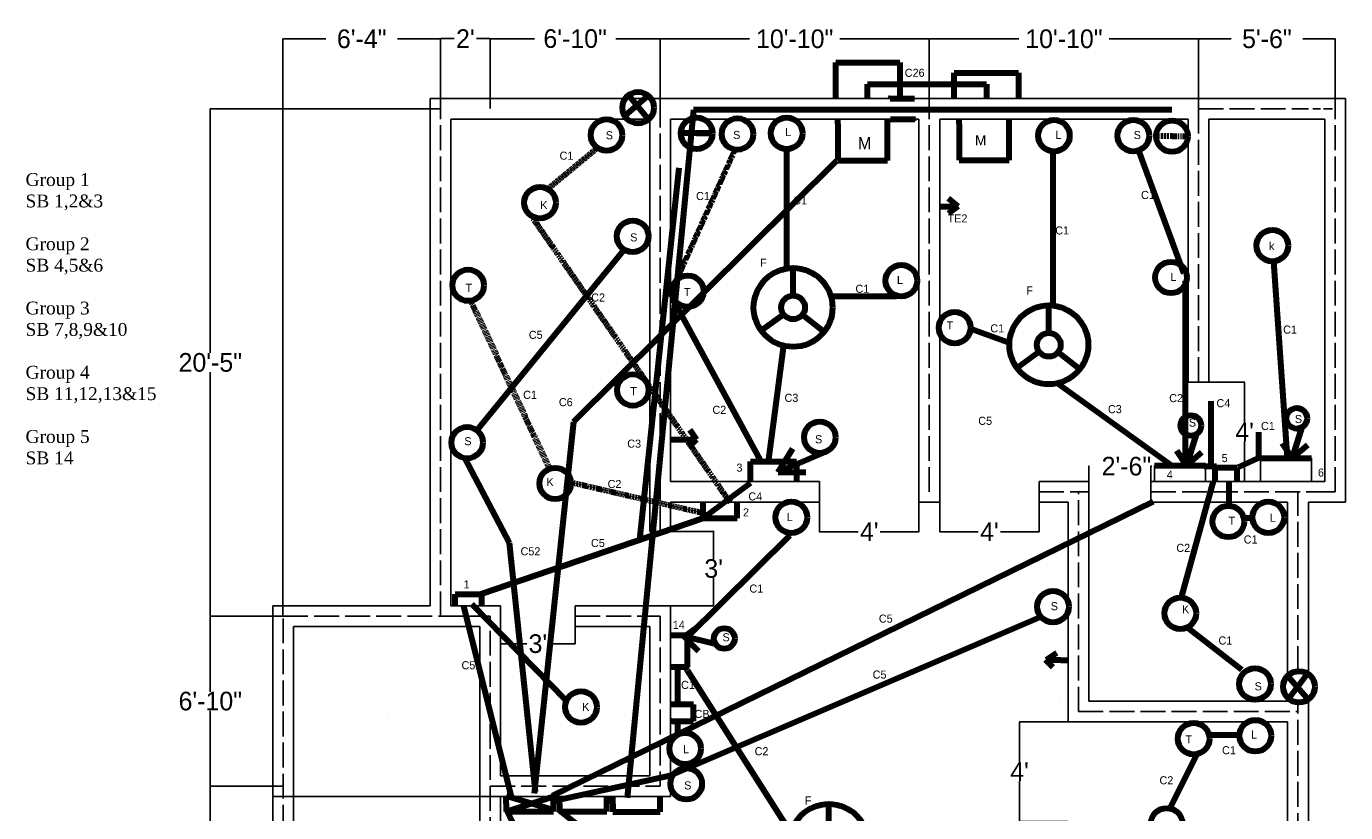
# Model space of a CAD drawing. Header units: inches. Extents: x -160 to 883, y -66 to 818.
# Tile 2 of 2: x -160 to 477, y 388 to 768. Entities that reach past the tile are written whole.
import ezdxf

# ---------------------------------------------------------------- set-up
doc = ezdxf.new("R2010")
doc.units = ezdxf.units.IN
doc.header["$MEASUREMENT"] = 0
for name, pattern in [('ACAD_ISO02W100', [15, 12, -3]), ('ACAD_ISO03W100', [30, 12, -18]), ('DASHED', [0.75, 0.5, -0.25]), ('DASHED2', [0.375, 0.25, -0.125]), ('DASHEDX2', [1.5, 1, -0.5]), ('PHANTOMX2', [5, 2.5, -0.5, 0.5, -0.5, 0.5, -0.5])]:
    doc.linetypes.add(name, pattern=pattern)
doc.dimstyles.get("Standard").update_dxf_attribs({"dimtxt": 9, "dimasz": 0.18, "dimexe": 0.18, "dimexo": 0.0625, "dimgap": 0.09, "dimtad": 0, "dimtih": 1, "dimtoh": 1, "dimdec": 0, "dimzin": 0, "dimdsep": 46, "dimlunit": 3, "dimtxsty": 'Standard', "dimcen": 0.09, "dimaunit": 1, "dimadec": 0, "dimazin": 0, "dimtfac": 1, "dimtdec": 0, "dimtofl": 0, "dimtmove": 0, "dimatfit": 3, "dimfxl": 1, "dimtolj": 1, "dimtzin": 0, "dimarcsym": 0})

# ---------------------------------------------------------------- blocks, each defined once
blk = doc.blocks.new('*D2')
at = {"color": 0, "lineweight": -2}
for p, q in [((-36.21, 401.09), (-71.47, 401.09)), ((-71.29, 400.91), (-71.29, 347.68)), ((-71.29, 285.27), (-71.29, 338.5)), ((-36.21, 285.09), (-71.47, 285.09))]:
    blk.add_line(p, q, dxfattribs=at)
at = {"color": 0}
for points in [[(-71.32, 400.91), (-71.26, 400.91), (-71.29, 401.09)], [(-71.32, 285.27), (-71.26, 285.27), (-71.29, 285.09)]]:
    blk.add_solid(points, dxfattribs=at)
at = {"layer": 'Defpoints', "color": 0}
for p in [(-71.29, 401.09), (-36.14, 401.09), (-36.14, 285.09)]:
    blk.add_point(p, dxfattribs=at)
at = {"color": 0, "insert": (-71.29, 343.09), "char_height": 9, "attachment_point": 5}
blk.add_mtext('\\A1;9\'-8"', dxfattribs=at)
blk = doc.blocks.new('*D3')
at = {"color": 0, "lineweight": -2}
for p, q in [((-36.21, 483.09), (-71.47, 483.09)), ((-71.29, 482.91), (-71.29, 446.68)), ((-71.29, 401.27), (-71.29, 437.5)), ((-36.21, 401.09), (-71.47, 401.09))]:
    blk.add_line(p, q, dxfattribs=at)
at = {"color": 0}
for points in [[(-71.32, 482.91), (-71.26, 482.91), (-71.29, 483.09)], [(-71.32, 401.27), (-71.26, 401.27), (-71.29, 401.09)]]:
    blk.add_solid(points, dxfattribs=at)
at = {"layer": 'Defpoints', "color": 0}
for p in [(-71.29, 483.09), (-36.14, 483.09), (-36.14, 401.09)]:
    blk.add_point(p, dxfattribs=at)
at = {"color": 0, "insert": (-71.29, 442.09), "char_height": 9, "attachment_point": 5}
blk.add_mtext('\\A1;6\'-10"', dxfattribs=at)
blk = doc.blocks.new('*D4')
at = {"color": 0, "lineweight": -2}
for p, q in [((39.79, 728.09), (-71.47, 728.09)), ((-71.29, 727.91), (-71.29, 610.18)), ((-71.29, 483.27), (-71.29, 601)), ((-36.21, 483.09), (-71.47, 483.09))]:
    blk.add_line(p, q, dxfattribs=at)
at = {"color": 0}
for points in [[(-71.32, 727.91), (-71.26, 727.91), (-71.29, 728.09)], [(-71.32, 483.27), (-71.26, 483.27), (-71.29, 483.09)]]:
    blk.add_solid(points, dxfattribs=at)
at = {"layer": 'Defpoints', "color": 0}
for p in [(-71.29, 728.09), (39.86, 728.09), (-36.14, 483.09)]:
    blk.add_point(p, dxfattribs=at)
at = {"color": 0, "insert": (-71.29, 605.59), "char_height": 9, "attachment_point": 5}
blk.add_mtext('\\A1;20\'-5"', dxfattribs=at)
blk = doc.blocks.new('*D13')
at = {"color": 0, "lineweight": -2}
for p, q in [((342.79, 432.09), (319.23, 432.09)), ((319.41, 431.91), (319.41, 412.68)), ((319.41, 384.27), (319.41, 403.5)), ((342.79, 384.09), (319.23, 384.09))]:
    blk.add_line(p, q, dxfattribs=at)
at = {"color": 0}
for points in [[(319.38, 431.91), (319.44, 431.91), (319.41, 432.09)], [(319.38, 384.27), (319.44, 384.27), (319.41, 384.09)]]:
    blk.add_solid(points, dxfattribs=at)
at = {"layer": 'Defpoints', "color": 0}
for p in [(319.41, 432.09), (342.86, 432.09), (342.86, 384.09)]:
    blk.add_point(p, dxfattribs=at)
at = {"color": 0, "insert": (319.41, 408.09), "char_height": 9, "attachment_point": 5}
blk.add_mtext("\\A1;4'", dxfattribs=at)
blk = doc.blocks.new('*D14')
at = {"color": 0, "lineweight": -2}
for p, q in [((352.68, 555.5), (352.5, 555.5)), ((352.86, 548.15), (352.86, 555.68)), ((382.86, 548.15), (382.86, 555.68)), ((383.04, 555.5), (383.22, 555.5))]:
    blk.add_line(p, q, dxfattribs=at)
at = {"color": 0}
for points in [[(352.68, 555.53), (352.68, 555.47), (352.86, 555.5)], [(383.04, 555.53), (383.04, 555.47), (382.86, 555.5)]]:
    blk.add_solid(points, dxfattribs=at)
at = {"layer": 'Defpoints', "color": 0}
for p in [(352.86, 555.5), (352.86, 548.09), (382.86, 548.09)]:
    blk.add_point(p, dxfattribs=at)
at = {"color": 0, "insert": (371.03, 555.5), "char_height": 9, "attachment_point": 5}
blk.add_mtext('\\A1;2\'-6"', dxfattribs=at)
blk = doc.blocks.new('*D15')
at = {"color": 0, "lineweight": -2}
for p, q in [((410.92, 596.09), (428.26, 596.09)), ((428.08, 595.91), (428.08, 576.68)), ((428.08, 548.27), (428.08, 567.5)), ((410.92, 548.09), (428.26, 548.09))]:
    blk.add_line(p, q, dxfattribs=at)
at = {"color": 0}
for points in [[(428.05, 595.91), (428.11, 595.91), (428.08, 596.09)], [(428.05, 548.27), (428.11, 548.27), (428.08, 548.09)]]:
    blk.add_solid(points, dxfattribs=at)
at = {"layer": 'Defpoints', "color": 0}
for p in [(410.86, 596.09), (410.86, 548.09), (428.08, 548.09)]:
    blk.add_point(p, dxfattribs=at)
at = {"color": 0, "insert": (428.08, 572.09), "char_height": 9, "attachment_point": 5}
blk.add_mtext("\\A1;4'", dxfattribs=at)
blk = doc.blocks.new('*D16')
at = {"color": 0, "lineweight": -2}
for p, q in [((280.86, 538.03), (280.86, 523.72)), ((328.86, 538.03), (328.86, 523.72)), ((281.04, 523.9), (299.52, 523.9)), ((328.68, 523.9), (310.2, 523.9))]:
    blk.add_line(p, q, dxfattribs=at)
at = {"color": 0}
for points in [[(281.04, 523.93), (281.04, 523.87), (280.86, 523.9)], [(328.68, 523.93), (328.68, 523.87), (328.86, 523.9)]]:
    blk.add_solid(points, dxfattribs=at)
at = {"layer": 'Defpoints', "color": 0}
for p in [(280.86, 538.09), (328.86, 538.09), (328.86, 523.9)]:
    blk.add_point(p, dxfattribs=at)
at = {"color": 0, "insert": (304.86, 523.9), "char_height": 9, "attachment_point": 5}
blk.add_mtext("\\A1;4'", dxfattribs=at)
blk = doc.blocks.new('*D17')
at = {"color": 0, "lineweight": -2}
for p, q in [((222.86, 538.03), (222.86, 523.72)), ((270.86, 538.03), (270.86, 523.72)), ((223.04, 523.9), (241.52, 523.9)), ((270.68, 523.9), (252.2, 523.9))]:
    blk.add_line(p, q, dxfattribs=at)
at = {"color": 0}
for points in [[(223.04, 523.93), (223.04, 523.87), (222.86, 523.9)], [(270.68, 523.93), (270.68, 523.87), (270.86, 523.9)]]:
    blk.add_solid(points, dxfattribs=at)
at = {"layer": 'Defpoints', "color": 0}
for p in [(222.86, 538.09), (270.86, 538.09), (270.86, 523.9)]:
    blk.add_point(p, dxfattribs=at)
at = {"color": 0, "insert": (246.86, 523.9), "char_height": 9, "attachment_point": 5}
blk.add_mtext("\\A1;4'", dxfattribs=at)
blk = doc.blocks.new('*D18')
at = {"color": 0, "lineweight": -2}
for p, q in [((150.92, 524.09), (171.9, 524.09)), ((171.72, 523.91), (171.72, 510.68)), ((171.72, 488.27), (171.72, 501.5)), ((150.92, 488.09), (171.9, 488.09))]:
    blk.add_line(p, q, dxfattribs=at)
at = {"color": 0}
for points in [[(171.69, 523.91), (171.75, 523.91), (171.72, 524.09)], [(171.69, 488.27), (171.75, 488.27), (171.72, 488.09)]]:
    blk.add_solid(points, dxfattribs=at)
at = {"layer": 'Defpoints', "color": 0}
for p in [(150.86, 524.09), (171.72, 524.09), (150.86, 488.09)]:
    blk.add_point(p, dxfattribs=at)
at = {"color": 0, "insert": (171.72, 506.09), "char_height": 9, "attachment_point": 5}
blk.add_mtext("\\A1;3'", dxfattribs=at)
blk = doc.blocks.new('*D19')
at = {"color": 0, "lineweight": -2}
for p, q in [((68.86, 488.03), (68.86, 469.64)), ((104.86, 488.03), (104.86, 469.64)), ((69.04, 469.82), (81.52, 469.82)), ((104.68, 469.82), (92.2, 469.82))]:
    blk.add_line(p, q, dxfattribs=at)
at = {"color": 0}
for points in [[(69.04, 469.85), (69.04, 469.79), (68.86, 469.82)], [(104.68, 469.85), (104.68, 469.79), (104.86, 469.82)]]:
    blk.add_solid(points, dxfattribs=at)
at = {"layer": 'Defpoints', "color": 0}
for p in [(68.86, 488.09), (104.86, 488.09), (68.86, 469.82)]:
    blk.add_point(p, dxfattribs=at)
at = {"color": 0, "insert": (86.86, 469.82), "char_height": 9, "attachment_point": 5}
blk.add_mtext("\\A1;3'", dxfattribs=at)
blk = doc.blocks.new('*D21')
at = {"color": 0, "lineweight": -2}
for p, q in [((-36.21, 483.15), (-36.21, 761.99)), ((-36.03, 761.81), (-15.52, 761.81)), ((39.68, 761.81), (19.16, 761.81)), ((39.86, 728.15), (39.86, 761.99))]:
    blk.add_line(p, q, dxfattribs=at)
at = {"color": 0}
for points in [[(-36.03, 761.84), (-36.03, 761.78), (-36.21, 761.81)], [(39.68, 761.84), (39.68, 761.78), (39.86, 761.81)]]:
    blk.add_solid(points, dxfattribs=at)
at = {"layer": 'Defpoints', "color": 0}
for p in [(39.86, 761.81), (39.86, 728.09), (-36.21, 483.09)]:
    blk.add_point(p, dxfattribs=at)
at = {"color": 0, "insert": (1.82, 761.81), "char_height": 9, "attachment_point": 5}
blk.add_mtext('\\A1;6\'-4"', dxfattribs=at)
blk = doc.blocks.new('*D22')
at = {"color": 0, "lineweight": -2}
for p, q in [((145.86, 728.15), (145.86, 761.99)), ((146.04, 761.81), (189.02, 761.81)), ((275.68, 761.81), (232.7, 761.81)), ((275.86, 728.15), (275.86, 761.99))]:
    blk.add_line(p, q, dxfattribs=at)
at = {"color": 0}
for points in [[(146.04, 761.84), (146.04, 761.78), (145.86, 761.81)], [(275.68, 761.84), (275.68, 761.78), (275.86, 761.81)]]:
    blk.add_solid(points, dxfattribs=at)
at = {"layer": 'Defpoints', "color": 0}
for p in [(275.86, 761.81), (145.86, 728.09), (275.86, 728.09)]:
    blk.add_point(p, dxfattribs=at)
at = {"color": 0, "insert": (210.86, 761.81), "char_height": 9, "attachment_point": 5}
blk.add_mtext('\\A1;10\'-10"', dxfattribs=at)
blk = doc.blocks.new('*D23')
at = {"color": 0, "lineweight": -2}
for p, q in [((275.86, 728.15), (275.86, 761.99)), ((276.04, 761.81), (319.02, 761.81)), ((405.68, 761.81), (362.7, 761.81)), ((405.86, 728.15), (405.86, 761.99))]:
    blk.add_line(p, q, dxfattribs=at)
at = {"color": 0}
for points in [[(276.04, 761.84), (276.04, 761.78), (275.86, 761.81)], [(405.68, 761.84), (405.68, 761.78), (405.86, 761.81)]]:
    blk.add_solid(points, dxfattribs=at)
at = {"layer": 'Defpoints', "color": 0}
for p in [(405.86, 761.81), (275.86, 728.09), (405.86, 728.09)]:
    blk.add_point(p, dxfattribs=at)
at = {"color": 0, "insert": (340.86, 761.81), "char_height": 9, "attachment_point": 5}
blk.add_mtext('\\A1;10\'-10"', dxfattribs=at)
blk = doc.blocks.new('*D24')
at = {"color": 0, "lineweight": -2}
for p, q in [((405.86, 728.15), (405.86, 761.99)), ((406.04, 761.81), (421.52, 761.81)), ((471.68, 761.81), (456.2, 761.81)), ((471.86, 728.15), (471.86, 761.99))]:
    blk.add_line(p, q, dxfattribs=at)
at = {"color": 0}
for points in [[(406.04, 761.84), (406.04, 761.78), (405.86, 761.81)], [(471.68, 761.84), (471.68, 761.78), (471.86, 761.81)]]:
    blk.add_solid(points, dxfattribs=at)
at = {"layer": 'Defpoints', "color": 0}
for p in [(471.86, 761.81), (405.86, 728.09), (471.86, 728.09)]:
    blk.add_point(p, dxfattribs=at)
at = {"color": 0, "insert": (438.86, 761.81), "char_height": 9, "attachment_point": 5}
blk.add_mtext('\\A1;5\'-6"', dxfattribs=at)
blk = doc.blocks.new('*D25')
at = {"color": 0, "lineweight": -2}
for p, q in [((39.86, 728.21), (39.86, 762.12)), ((40.04, 761.94), (46.52, 761.94)), ((63.68, 761.94), (57.2, 761.94)), ((63.86, 728.15), (63.86, 762.12))]:
    blk.add_line(p, q, dxfattribs=at)
at = {"color": 0, "lineweight": 106}
for points in [[(40.04, 761.97), (40.04, 761.91), (39.86, 761.94)], [(63.68, 761.97), (63.68, 761.91), (63.86, 761.94)]]:
    blk.add_solid(points, dxfattribs=at)
at = {"layer": 'Defpoints', "color": 0, "lineweight": 106}
for p in [(63.86, 761.94), (39.86, 728.15), (63.86, 728.09)]:
    blk.add_point(p, dxfattribs=at)
at = {"color": 0, "insert": (51.86, 761.94), "char_height": 9, "attachment_point": 5}
blk.add_mtext("\\A1;2'", dxfattribs=at)
blk = doc.blocks.new('*D26')
at = {"color": 0, "lineweight": -2}
for p, q in [((63.86, 728.21), (63.86, 762.08)), ((64.04, 761.9), (85.27, 761.9)), ((145.68, 761.9), (124.45, 761.9)), ((145.86, 728.21), (145.86, 762.08))]:
    blk.add_line(p, q, dxfattribs=at)
at = {"color": 0}
for points in [[(64.04, 761.93), (64.04, 761.87), (63.86, 761.9)], [(145.68, 761.93), (145.68, 761.87), (145.86, 761.9)]]:
    blk.add_solid(points, dxfattribs=at)
at = {"layer": 'Defpoints', "color": 0}
for p in [(145.86, 761.9), (63.86, 728.15), (145.86, 728.15)]:
    blk.add_point(p, dxfattribs=at)
at = {"color": 0, "insert": (104.86, 761.9), "char_height": 9, "attachment_point": 5}
blk.add_mtext('\\A1;6\'-10"', dxfattribs=at)

msp = doc.modelspace()

# ---------------------------------------------------------------- linework, layer by layer
for p, q in [((63.86, 733.09), (63.86, 749.06)), ((34.86, 733.09), (256.93, 733.09)), ((34.86, 488.09), (34.86, 733.09)), ((268.68, 733.09), (458.86, 733.09)), ((458.86, 733.09), (476.86, 733.09)), ((476.86, 538.09), (476.86, 733.09)), ((461.08, 728.09), (464.7, 728.09)), ((466.16, 728.09), (470.57, 728.09)), ((44.86, 723.09), (140.86, 723.09)), ((44.86, 488.09), (44.86, 723.09)), ((140.86, 524.09), (140.86, 723.09)), ((150.86, 548.09), (150.86, 723.09)), ((150.86, 723.09), (257.17, 723.09)), ((268.43, 723.09), (270.86, 723.09)), ((270.86, 538.09), (270.86, 723.09)), ((280.86, 538.09), (280.86, 723.09)), ((280.86, 723.09), (400.86, 723.09)), ((400.86, 596.09), (400.86, 723.09)), ((410.86, 596.09), (410.86, 723.09)), ((410.86, 723.09), (458.86, 723.09)), ((458.86, 723.09), (466.86, 723.09)), ((466.86, 548.09), (466.86, 723.09)), ((400.86, 596.09), (410.86, 596.09)), ((384.6, 548.09), (384.6, 555.88)), ((409.28, 555.88), (409.28, 548.09)), ((435.71, 548.26), (435.71, 559.33)), ((460.39, 559.33), (460.39, 548.62)), ((150.86, 548.09), (222.86, 548.09)), ((222.86, 538.09), (222.86, 548.09)), ((328.86, 548.09), (352.86, 548.09)), ((328.86, 538.09), (328.86, 548.09)), ((352.86, 442.09), (352.86, 548.09)), ((382.86, 538.09), (382.86, 548.09)), ((382.86, 548.09), (400.86, 548.09)), ((400.86, 548.09), (410.86, 548.09)), ((410.86, 548.09), (458.86, 548.09)), ((458.86, 548.09), (466.86, 548.09)), ((458.86, 543.09), (471.86, 543.09)), ((150.86, 538.09), (222.86, 538.09)), ((150.86, 524.09), (150.86, 538.09)), ((270.86, 538.09), (280.86, 538.09)), ((328.86, 538.09), (342.86, 538.09)), ((342.86, 432.09), (342.86, 538.09)), ((382.86, 538.09), (448.86, 538.09)), ((448.86, 454.36), (448.86, 538.09)), ((458.86, 538.09), (476.86, 538.09)), ((458.86, 455.16), (458.86, 538.09)), ((140.86, 524.09), (150.86, 524.09)), ((-41.14, -29.91), (-41.14, 488.09)), ((-41.14, 488.09), (34.86, 488.09)), ((44.86, 488.09), (68.86, 488.09)), ((68.86, 406.09), (68.86, 488.09)), ((104.86, 478.09), (104.86, 488.09)), ((104.86, 488.09), (150.86, 488.09)), ((150.86, 478.09), (150.86, 488.09)), ((-31.14, -19.91), (-31.14, 478.09)), ((-31.14, 478.09), (58.86, 478.09)), ((58.86, 374.09), (58.86, 478.09)), ((104.86, 478.09), (140.86, 478.09)), ((140.86, 478.09), (140.86, 406.09)), ((150.86, 478.09), (150.86, 396.09)), ((352.86, 442.09), (448.86, 442.09)), ((448.86, 442.09), (448.86, 443.72)), ((458.86, 290.09), (458.86, 442.91)), ((352.86, 432.09), (342.86, 432.09)), ((352.86, 432.09), (429.61, 432.09)), ((436.89, 432.09), (448.86, 432.09)), ((448.86, 336.09), (448.86, 432.09)), ((68.86, 406.09), (140.86, 406.09)), ((-41.14, 396.09), (150.86, 396.09)), ((68.86, 374.09), (68.86, 396.09))]:
    msp.add_line(p, q)
at = {"lineweight": 106}
for p, q in [((230.66, 750.35), (261.6, 750.35)), ((230.66, 733.09), (230.66, 750.35)), ((261.6, 750.35), (261.6, 733.09)), ((287.93, 745.44), (318.87, 745.44)), ((287.93, 733.09), (287.93, 745.44)), ((318.87, 745.44), (318.87, 733.09)), ((128.77, 724.68), (140.12, 734.53)), ((130.55, 734.62), (140.24, 722.85)), ((256.93, 733.09), (268.68, 733.09)), ((135.28, 728.64), (135.28, 728.64)), ((230.66, 728), (230.66, 728.09)), ((262.8, 728.23), (262.8, 728.23)), ((231.65, 720.75), (231.65, 723.09)), ((231.65, 720.75), (231.65, 703.16)), ((255.71, 720.75), (255.71, 723.09)), ((255.71, 703.16), (255.71, 720.75)), ((257.17, 723.09), (268.83, 723.09)), ((268.61, 723.29), (268.83, 723.09)), ((290.32, 720.78), (290.32, 723.09)), ((290.32, 720.78), (290.32, 703.2)), ((303.5, 723.09), (303.5, 723)), ((314.38, 720.78), (314.38, 723.09)), ((314.38, 703.2), (314.38, 720.78)), ((120.01, 715.38), (120.01, 715.38)), ((163.53, 716.26), (163.53, 716.26)), ((163.53, 716.26), (171.16, 716.26)), ((183.24, 715.84), (183.24, 715.84)), ((376.89, 708.15), (398.78, 648.48)), ((207.02, 705.71), (207.02, 705.71)), ((231.65, 703.16), (255.71, 703.16)), ((290.32, 703.2), (314.38, 703.2)), ((335.49, 706.97), (335.49, 631.94)), ((336, 706.24), (336, 706.24)), ((87.88, 682.7), (87.88, 682.7)), ((289.82, 680.82), (285.07, 684.68)), ((280.86, 680.82), (289.82, 680.82)), ((289.82, 680.82), (285.07, 677.56)), ((132.65, 666.52), (132.65, 666.52)), ((210.09, 637.91), (210.09, 651.24)), ((441.96, 654.39), (448.67, 559.33)), ((399.37, 644.94), (399.37, 556.32)), ((151.63, 636.61), (194.33, 558.15)), ((210.09, 632.19), (210.09, 632.19)), ((210.09, 632.19), (210.09, 632.19)), ((210.09, 632.19), (210.09, 632.19)), ((210.09, 632.19), (210.09, 632.19)), ((333.55, 619.87), (333.55, 633.19)), ((205.47, 628.82), (194.71, 620.96)), ((214.58, 628.65), (225.03, 620.39)), ((295.86, 621.89), (315.38, 614.8)), ((205.4, 613.97), (198.02, 557.63)), ((333.55, 614.15), (333.55, 614.15)), ((333.55, 614.15), (333.55, 614.15)), ((333.55, 614.15), (333.55, 614.15)), ((333.55, 614.15), (333.55, 614.15)), ((328.94, 610.78), (318.17, 602.92)), ((338.04, 610.61), (348.5, 602.35)), ((337.26, 595.9), (392.27, 556.32)), ((133.11, 590.64), (133.11, 590.64)), ((455.74, 574.3), (451.07, 559.33)), ((52.72, 566.94), (52.72, 566.94)), ((150.86, 568.4), (163.51, 568.4)), ((163.51, 568.4), (159.84, 565.1)), ((163.51, 568.4), (160.25, 573.14)), ((222.98, 569.52), (222.98, 569.52)), ((404.63, 570.85), (399.96, 555.88)), ((202.85, 552.7), (209.98, 564)), ((225.15, 562.21), (202.85, 552.7)), ((399.96, 555.88), (395.33, 563.03)), ((399.96, 555.88), (407.49, 562.31)), ((451.07, 559.33), (446.44, 566.48)), ((451.07, 559.33), (458.6, 565.77)), ((189.56, 548.09), (189.56, 557.81)), ((189.56, 557.81), (211.79, 557.81)), ((211.79, 557.81), (211.79, 548.09)), ((399.96, 555.88), (399.96, 555.88)), ((399.96, 555.88), (399.96, 555.88)), ((413.95, 548.09), (413.95, 554.94)), ((413.95, 554.94), (424.34, 554.94)), ((424.34, 554.94), (424.34, 548.09)), ((451.07, 559.33), (451.07, 559.33)), ((451.07, 559.33), (451.07, 559.33)), ((202.85, 552.7), (216.27, 552.7)), ((412.98, 548.35), (397.6, 492.81)), ((95.21, 547.19), (95.21, 547.19)), ((420.67, 536.53), (420.67, 547.76)), ((166.58, 538.44), (166.58, 530.45)), ((179, 539), (179.68, 538.09)), ((183.15, 530.45), (183.15, 537.87)), ((166.58, 530.45), (183.15, 530.45)), ((427.17, 530.62), (431.31, 530.62)), ((159, 473), (208.5, 522)), ((47.01, 493.77), (59.71, 493.77)), ((47.01, 488.09), (47.01, 493.77)), ((59.71, 493.77), (59.71, 488.09)), ((55, 489), (100.5, 442.5)), ((157.5, 473.28), (164.33, 478.36)), ((399.97, 478.04), (426.58, 457.36)), ((151, 474), (159, 474)), ((172.73, 469.58), (157.5, 473.28)), ((157.5, 473.28), (157.5, 473.28)), ((157.5, 473.28), (157.5, 473.28)), ((157.5, 473.28), (164.4, 466.18)), ((159, 474), (159, 458.5)), ((332.5, 462), (337.5, 465.5)), ((332, 462), (335.5, 458.5)), ((339.3, 461.85), (332.31, 461.85)), ((339.3, 461.85), (342.86, 461.85)), ((152, 458.5), (150.86, 458.5)), ((159, 458.5), (152, 458.5)), ((154.5, 458), (154.5, 458.5)), ((154.5, 440.5), (154.5, 458)), ((159, 457), (157.93, 458.5)), ((159, 457), (209, 378.5)), ((448.56, 454.48), (459.04, 442.56)), ((449.14, 442.85), (458.17, 454.77)), ((162, 440.5), (150.86, 440.5)), ((162, 432.5), (162, 440.5)), ((339.3, 444.13), (339.3, 444.13)), ((339.3, 444.13), (339.3, 444.13)), ((339.3, 444.13), (339.3, 444.13)), ((339.3, 444.13), (339.3, 444.13)), ((339.3, 444.13), (339.3, 444.13)), ((14.12, 436.69), (14.12, 436.69)), ((107.66, 439.26), (107.66, 439.26)), ((151.5, 432.5), (150.86, 432.5)), ((151.5, 432.5), (162, 432.5)), ((154.5, 426.5), (154.5, 432.5)), ((154.5, 426.5), (154.5, 426.04)), ((411.22, 425.82), (426.46, 425.82)), ((404.77, 415.87), (391.88, 390.1)), ((71.58, 392.75), (71.58, 396.33)), ((71.58, 396.33), (94.39, 389.71)), ((71.58, 388.86), (94.39, 396.09)), ((94.39, 388.86), (94.39, 396.09)), ((97.33, 392.75), (97.33, 396.33)), ((120.14, 388.86), (120.14, 396.09)), ((123.11, 392.51), (123.11, 396.09)), ((145.92, 388.62), (145.92, 395.84)), ((71.58, 392.75), (71.58, 388.86)), ((71.58, 388.86), (94.39, 388.86)), ((94.39, 388.86), (94.39, 388.86)), ((97.33, 392.75), (97.33, 388.86)), ((97.33, 388.86), (120.14, 388.86)), ((120.14, 388.86), (120.14, 388.86)), ((123.11, 392.51), (123.11, 388.62)), ((123.11, 388.62), (145.92, 388.62)), ((145.92, 388.62), (145.92, 388.62)), ((227.31, 379.14), (227.31, 392.47))]:
    msp.add_line(p, q, dxfattribs=at)
at = {"color": 3, "lineweight": 106}
for p, q in [((246, 733.5), (246, 740)), ((246, 740), (303.5, 740)), ((303.5, 740), (303.5, 733.09)), ((231, 703), (104, 577)), ((155, 699.5), (136, 520)), ((128, 659.5), (57, 572.5)), ((104, 577), (85, 397.5)), ((51.5, 559.5), (73, 518.5)), ((73, 518.5), (85.5, 398.5)), ((329, 482.5), (150.5, 406)), ((150.5, 406), (93, 393.5))]:
    msp.add_line(p, q, dxfattribs=at)
at = {"linetype": 'ACAD_ISO02W100'}
for p, q in [((39.86, 483.09), (39.86, 728.09)), ((145.86, 524.09), (145.86, 728.09)), ((275.86, 543.09), (275.86, 728.09)), ((405.86, 728.09), (458.86, 728.09)), ((405.86, 596.09), (405.86, 728.09)), ((471.86, 543.09), (471.86, 728.09)), ((183.53, 543.09), (183.7, 543.09)), ((328.86, 543.09), (352.86, 543.09)), ((347.86, 437.09), (347.86, 543.09)), ((382.86, 543.09), (471.86, 543.09)), ((382.86, 543.09), (453.86, 543.09)), ((453.86, 456.65), (453.86, 543.09)), ((-36.14, -24.91), (-36.14, 483.09)), ((-36.14, 483.09), (58.86, 483.09)), ((63.86, 374.09), (63.86, 483.09)), ((104.86, 483.09), (145.86, 483.09)), ((145.86, 483.09), (145.86, 401.09)), ((453.86, 437.09), (453.86, 441.43)), ((347.86, 437.09), (453.86, 437.09)), ((453.86, 331.09), (453.86, 437.09)), ((63.86, 401.09), (145.86, 401.09))]:
    msp.add_line(p, q, dxfattribs=at)
at = {"color": 4, "lineweight": 106}
for p, q in [((162, 727.5), (130, 395.5)), ((393, 727.5), (162, 727.5))]:
    msp.add_line(p, q, dxfattribs=at)
at = {"linetype": 'DASHED2', "lineweight": 106}
for p, q in [((171.16, 716.26), (155.91, 716.26)), ((115.3, 708.93), (91.68, 689.37)), ((181.68, 707.7), (150.05, 637.14)), ((206.98, 708.75), (206.98, 650.3)), ((84.19, 675.56), (179.24, 538.61)), ((228.6, 637.66), (260.23, 637.66)), ((102.62, 547.81), (166.58, 532.98))]:
    msp.add_line(p, q, dxfattribs=at)
at = {"linetype": 'DASHEDX2', "lineweight": 106}
msp.add_line((393.07, 714.85), (385.45, 714.85), dxfattribs=at)
at = {"linetype": 'DASHED', "lineweight": 106}
for p, q in [((393.07, 714.85), (393.07, 714.85)), ((54.23, 635.85), (92.25, 554.72))]:
    msp.add_line(p, q, dxfattribs=at)
at = {"linetype": 'PHANTOMX2', "lineweight": 106}
msp.add_line((393.07, 714.85), (400.86, 714.85), dxfattribs=at)
at = {"color": 1, "lineweight": 106}
for p, q in [((412, 556), (412, 587)), ((435, 560), (435, 572)), ((408.5, 555.5), (414.5, 555.5)), ((425, 555), (436, 560)), ((166.5, 530.5), (189.5, 547.5)), ((94, 396.5), (384, 538.5)), ((59.5, 494), (166.5, 530.5)), ((51, 488), (74, 396)), ((71.5, 390), (109, 312.5)), ((96.5, 390), (200.5, 308.5))]:
    msp.add_line(p, q, dxfattribs=at)
at = {"lineweight": 100}
for p, q in [((384.6, 555.88), (409.28, 555.88)), ((435.71, 559.33), (460.39, 559.33))]:
    msp.add_line(p, q, dxfattribs=at)
at = {"linetype": 'ACAD_ISO03W100'}
msp.add_line((-36.14, 483.09), (63.86, 483.09), dxfattribs=at)
at = {"lineweight": 106}
for centre, radius in [((135.28, 728.64), 7.62), ((120.01, 715.38), 7.62), ((163.53, 716.26), 7.62), ((183.24, 715.84), 7.62), ((207.02, 716.24), 7.62), ((336, 715.1), 7.62), ((374.36, 715.14), 7.62), ((393.07, 714.85), 7.62), ((87.88, 682.7), 7.62), ((441.49, 662.04), 7.62), ((53.21, 642.9), 7.62), ((210.09, 632.19), 19.04), ((262.4, 645.04), 7.62), ((392.52, 646.63), 7.62), ((159.26, 640.02), 7.62), ((210.09, 632.19), 5.72), ((333.55, 614.15), 19.04), ((288.11, 622.43), 7.62), ((333.55, 614.15), 5.72), ((132.71, 592.26), 7.62), ((402.13, 575.18), 5), ((453.24, 578.63), 5), ((222.98, 569.52), 7.62), ((95.21, 547.19), 7.62), ((209.2, 530.81), 7.62), ((420.2, 528.83), 7.62), ((439.5, 530.89), 7.62), ((397, 484.53), 7.62), ((176.89, 472.36), 5), ((433.09, 450.45), 7.62), ((454.32, 449.04), 7.62), ((107.66, 439.26), 7.62), ((157.98, 419.25), 7.62), ((403.51, 424), 7.62), ((433.25, 425.39), 7.62), ((227.31, 373.43), 19.04), ((390.48, 382.9), 7.62)]:
    msp.add_circle(centre, radius, dxfattribs=at)
at = {"color": 3, "lineweight": 106}
for centre in [(132.65, 666.52), (52.72, 566.94), (335.59, 487.77), (158.48, 402.21)]:
    msp.add_circle(centre, 7.62, dxfattribs=at)
at = {"lineweight": 106}
for start, end in [(135.09198, 140.40475), (317.60312, 319.63453)]:
    msp.add_arc((262.8, 728.23), 7.62, start, end, dxfattribs=at)

# ---------------------------------------------------------------- texts
at = {"lineweight": 106, "attachment_point": 1}
for s, insert, char_height, width in [('{\\C3;C26}', (264, 747.4), 3.9, 189.6898), ('S', (119.64, 717.24), 3.9, 189.6898), ('S', (181.15, 717.39), 3.9, 189.6898), ('L', (206.28, 718.77), 3.9, 189.6898), ('{\\C3;M}', (241.36, 714.43), 5.9, 189.6898), ('{\\C3;M}', (297.94, 715.32), 4.9, 189.6898), ('L', (336.76, 717.45), 3.9, 189.6898), ('S', (374.53, 717.37), 3.9, 189.6898), ('C1', (97.33, 707.38), 3.9, 189.6898), ('{\\fTimes New Roman|b0|i0|c0|p18;\\C1;Group 1 \\PSB 1,2&3\\P\\PGroup 2\\PSB 4,5&6\\P\\PGroup 3\\PSB 7,8,9&10\\P\\PGroup 4\\PSB 11,12,13&15\\P\\PGroup 5\\PSB 14}', (-160.5, 697), 6.2, 111.5), ('C1', (163.23, 687.9), 3.9, 189.6898), ('C1', (378.08, 688.42), 3.9, 189.6898), ('K', (88.02, 683.52), 3.9, 189.6898), ('C1', (210.15, 685.8), 3.9, 189.6898), ('  TE2', (281.79, 677.09), 3.9, 189.6898), ('C1', (336.67, 671.29), 3.9, 189.6898), ('{\\C3;S}', (131.43, 667.95), 3.9, 189.6898), ('k', (439.85, 663.79), 3.9, 189.6898), ('F', (194.21, 655.73), 3.9, 189.6898), ('T', (51.96, 643.59), 3.9, 189.6898), ('L', (260.23, 647.36), 3.9, 189.6898), ('L', (392.27, 648.84), 3.9, 189.6898), ('C2', (112.62, 638.93), 3.9, 189.6898), ('T', (157.43, 641.56), 3.9, 189.6898), ('C1', (240.2, 643.14), 3.9, 189.6898), ('F', (322.7, 642.29), 3.9, 189.6898), ('T', (284.22, 625.46), 3.9, 189.6898), ('{\\C3;C5}', (82.5, 620.9), 3.9, 189.6898), ('C1', (305.32, 624.02), 3.9, 189.6898), ('C1', (446.69, 623.43), 3.9, 189.6898), ('T', (131.43, 593.72), 3.9, 189.6898), ('C1', (79.75, 591.94), 3.9, 189.6898), ('{\\C3;C6}', (97, 588.4), 3.9, 189.6898), ('C3', (205.93, 590.49), 3.9, 189.6898), ('C2', (391.68, 590.35), 3.9, 189.6898), ('{\\C1;C4}', (414.5, 587.9), 3.9, 189.6898), ('C2', (171.14, 584.7), 3.9, 189.6898), ('C3', (362.11, 585.03), 3.9, 189.6898), ('S', (452.36, 580.26), 3.9, 189.6898), ('{\\C3;C5}', (299.5, 579.4), 3.9, 189.6898), ('S', (401.15, 578.53), 3.9, 189.6898), ('{\\C1;C1}', (436, 576.9), 3.9, 189.6898), ('{\\C3;S}', (51.35, 569.55), 3.9, 189.6898), ('C3', (130.02, 568.37), 3.9, 189.6898), ('S', (220.69, 570.48), 3.9, 189.6898), ('{\\C1;5}', (417, 561.4), 3.9, 189.6898), ('{\\C1;3}', (182.73, 556.79), 3.9, 189.6898), ('{\\C1;6}', (463.5, 554.4), 3.9, 189.6898), ('K', (91.02, 549.82), 3.9, 189.6898), ('C2', (120.53, 548.89), 3.9, 189.6898), ('{\\C1;4}', (390.5, 553.4), 3.9, 189.6898), ('{\\C1;C4}', (188.5, 542.9), 3.9, 189.6898), ('{\\C1;2}', (185.9, 535.2), 3.9, 189.6898), ('L', (207, 532.9), 3.9, 189.6898), ('T', (420.31, 531.17), 3.9, 189.6898), ('L', (440.29, 532.6), 3.9, 189.6898), ('{\\C3;C52}', (78.5, 516.4), 3.9, 189.6898), ('{\\C1;C5}', (112.5, 520.4), 3.9, 189.6898), ('C2', (395.13, 518.05), 3.9, 189.6898), ('C1', (427.67, 522.11), 3.9, 189.6898), ('{\\C1;1}', (51, 500.4), 3.9, 189.6898), ('C1', (189, 498.4), 3.9, 189.6898), ('{\\C3;S}', (334.5, 489.9), 3.9, 189.6898), ('K', (397.87, 488.43), 3.9, 189.6898), ('{\\C1;14}', (152, 480.9), 3.9, 189.6898), ('{\\C1;C5}', (251.5, 483.9), 3.9, 189.6898), ('S', (176, 474.9), 3.9, 189.6898), ('C1', (415.46, 473.36), 3.9, 189.6898), ('{\\C1;C5}', (50, 461.4), 3.9, 189.6898), ('{\\C3;C5}', (248.5, 456.9), 3.9, 189.6898), ('C1', (156, 451.9), 3.9, 189.6898), ('S', (432.92, 451.24), 3.9, 189.6898), ('K', (108.24, 441.3), 3.9, 189.6898), ('{\\C4;CB 1}', (162.5, 437.9), 3.9, 189.6898), ('L', (431.15, 427.97), 3.9, 189.6898), ('L', (157, 420.9), 3.9, 189.6898), ('T', (399.5, 425.63), 3.9, 189.6898), ('C1', (417.2, 420.37), 3.9, 189.6898), ('C2', (191.5, 419.9), 3.9, 189.6898), ('{\\C3;S}', (157.5, 403.4), 3.9, 189.6898), ('C2', (386.99, 405.86), 3.9, 189.6898), ('F', (215.76, 396.1), 3.9, 189.6898)]:
    msp.add_mtext(s, dxfattribs=dict(at, insert=insert, char_height=char_height, width=width))

# ---------------------------------------------------------------- dimensions: what is measured, and where the dimension line sits
for base, p1, p2, picture, middle in [((39.86, 761.81), (-36.21, 483.09), (39.86, 728.09), '*D21', (1.82, 761.81)), ((63.86, 761.94), (39.86, 728.15), (63.86, 728.09), '*D25', (51.86, 761.94)), ((145.86, 761.9), (63.86, 728.15), (145.86, 728.15), '*D26', (104.86, 761.9)), ((270.86, 523.9), (222.86, 538.09), (270.86, 538.09), '*D17', (246.86, 523.9)), ((328.86, 523.9), (280.86, 538.09), (328.86, 538.09), '*D16', (304.86, 523.9)), ((68.86, 469.82), (104.86, 488.09), (68.86, 488.09), '*D19', (86.86, 469.82))]:
    dim = msp.add_linear_dim(base=base, p1=p1, p2=p2, dimstyle='Standard')
    dim.commit()
    dim.dimension.update_dxf_attribs({"geometry": picture, "text_midpoint": middle})
for base, p1, p2, picture, middle in [((275.86, 761.81), (145.86, 728.09), (275.86, 728.09), '*D22', (210.86, 761.81)), ((405.86, 761.81), (275.86, 728.09), (405.86, 728.09), '*D23', (340.86, 761.81)), ((471.86, 761.81), (405.86, 728.09), (471.86, 728.09), '*D24', (438.86, 761.81))]:
    dim = msp.add_linear_dim(base=base, p1=p1, p2=p2, dimstyle='Standard', override={"dimtmove": 1})
    dim.commit()
    dim.dimension.update_dxf_attribs({"geometry": picture, "text_midpoint": middle})
for base, p1, p2, picture, middle in [((-71.29, 728.09), (-36.14, 483.09), (39.86, 728.09), '*D4', (-71.29, 605.59)), ((-71.29, 483.09), (-36.14, 401.09), (-36.14, 483.09), '*D3', (-71.29, 442.09)), ((-71.29, 401.09), (-36.14, 285.09), (-36.14, 401.09), '*D2', (-71.29, 343.09))]:
    dim = msp.add_linear_dim(base=base, p1=p1, p2=p2, angle=90, dimstyle='Standard', override={"dimtmove": 1})
    dim.commit()
    dim.dimension.update_dxf_attribs({"geometry": picture, "text_midpoint": middle})
for base, p1, p2, picture, middle in [((428.08, 548.09), (410.86, 596.09), (410.86, 548.09), '*D15', (428.08, 572.09)), ((171.72, 524.09), (150.86, 488.09), (150.86, 524.09), '*D18', (171.72, 506.09)), ((319.41, 432.09), (342.86, 384.09), (342.86, 432.09), '*D13', (319.41, 408.09))]:
    dim = msp.add_linear_dim(base=base, p1=p1, p2=p2, angle=90, dimstyle='Standard')
    dim.commit()
    dim.dimension.update_dxf_attribs({"geometry": picture, "text_midpoint": middle})
dim = msp.add_linear_dim(base=(352.86, 555.5), p1=(382.86, 548.09), p2=(352.86, 548.09), dimstyle='Standard')
dim.commit()
dim.dimension.update_dxf_attribs({"geometry": '*D14', "text_midpoint": (371.03, 555.5), "dimtype": 160})

doc.saveas('drawing.dxf')
